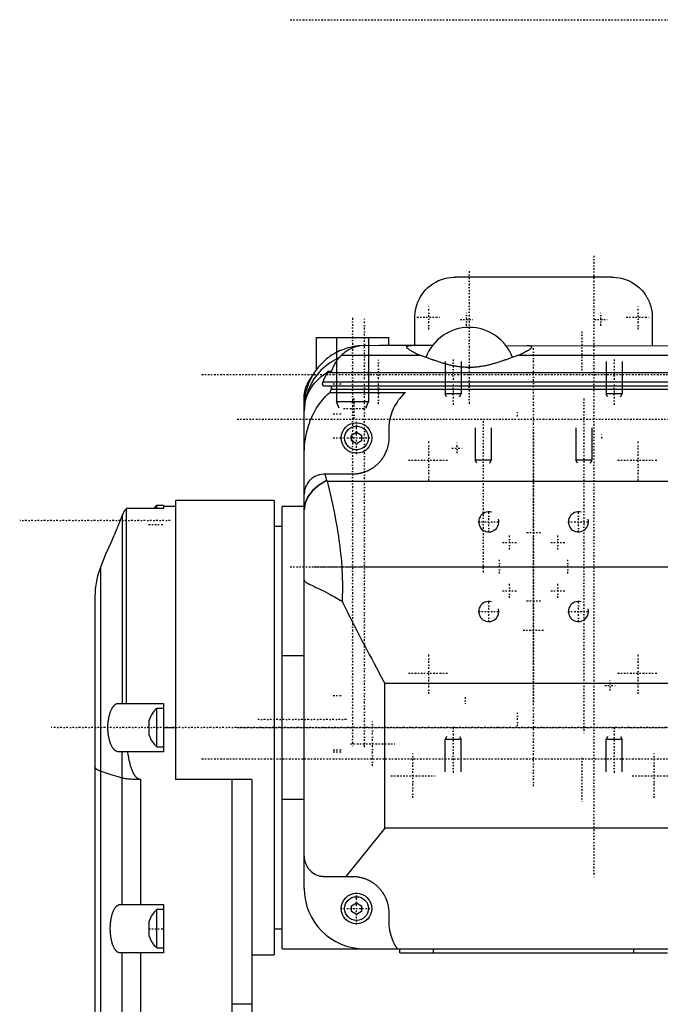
# Model space of a CAD drawing. Extents: x -128 to 128, y -5 to 906.
# Tile 7 of 8: x -128 to 31, y 661 to 906. Entities that reach past the tile are written whole.
import ezdxf

# ---------------------------------------------------------------- set-up
doc = ezdxf.new("R2010")
doc.units = 0
doc.linetypes.add('CENTER', pattern=[1.5, 0.45, -0.5, 0.05, -0.5])
for name, color, linetype in [('AM_0', 7, 'CONTINUOUS'), ('AM_10', 7, 'CONTINUOUS'), ('AM_7', 7, 'CENTER')]:
    doc.layers.add(name, color=color, linetype=linetype)

msp = doc.modelspace()

# ---------------------------------------------------------------- linework, layer by layer
at = {"layer": 'AM_0', "color": 7, "linetype": 'CONTINUOUS'}
for p, q in [((19.5, 842), (-19.5, 842)), ((-29.5, 825), (-29.5, 832)), ((29.5, 832), (29.5, 825)), ((-54, 827), (-54, 819)), ((-54, 827), (-36, 827)), ((-38.29, 825), (-43.05, 824.92)), ((-25.13, 825), (-38.29, 825)), ((-36, 825), (-36, 827)), ((-6.87, 825), (43.11, 824.91)), ((-47.71, 822.63), (-28.47, 822.63)), ((-3.53, 822.63), (47.71, 822.63)), ((-51.1, 818.51), (-51.23, 818.26)), ((-51.23, 818.26), (51.23, 818.26)), ((-50.25, 818.51), (-51.1, 818.51)), ((-56.16, 815.57), (-56.17, 814.92)), ((-52.37, 815.95), (52.37, 815.95)), ((-52.06, 815), (52.06, 815)), ((-50.66, 813.27), (-31.86, 813.27)), ((-50.32, 814.15), (50.32, 814.15)), ((-57, 808.72), (-57, 812)), ((-57, 690), (-57, 810)), ((-45.25, 802.72), (-44, 803.44)), ((-44, 803.44), (-42.75, 802.72)), ((-36, 804.2), (-36, 802)), ((-45.25, 801.28), (-45.25, 802.72)), ((-44, 800.56), (-45.25, 801.28)), ((-42.75, 801.28), (-44, 800.56)), ((-42.75, 802.72), (-42.75, 801.28)), ((-45, 793), (-52, 793)), ((-51.48, 791.4), (-51.36, 791.4)), ((-51.36, 791.4), (-51.33, 791.28)), ((-51.33, 791.28), (51.33, 791.28)), ((-64.5, 786.5), (-89, 786.5)), ((-89, 786.5), (-89, 717.07)), ((-64.5, 786.5), (-64.5, 673.5)), ((-101.17, 736), (-101.17, 784.5)), ((-92, 784.5), (-101.17, 784.5)), ((-92, 785.25), (-93.65, 785.25)), ((-93.65, 784.5), (-93.65, 785.25)), ((-92, 785.25), (-92, 784.5)), ((-89, 785), (-92, 785)), ((-57, 785), (-62.5, 785)), ((-62.5, 675), (-62.5, 785)), ((-102.24, 782.77), (-102.24, 736)), ((-62.5, 780), (-64.5, 780)), ((-106.18, 773.5), (-107.57, 770.02)), ((-107.57, 282.48), (-107.57, 770.02)), ((-109, 762.6), (-109, 289.9)), ((-62.5, 747.92), (-57, 747.92)), ((37, 741), (-37, 741)), ((-37, 705), (-37, 741)), ((-103.24, 736), (-92, 736)), ((-92, 734.75), (-93.65, 734.75)), ((-93.65, 725.25), (-93.65, 734.75)), ((-92, 736), (-92, 724)), ((-95.5, 728.12), (-95.5, 731.88)), ((-92, 730), (-89, 730)), ((-93.65, 725.25), (-92, 725.25)), ((-92, 724), (-103.24, 724)), ((-102.24, 686), (-102.24, 724)), ((-97.6, 686), (-97.6, 717.07)), ((-70, 717.07), (-89, 717.07)), ((-75, 717.07), (-75, 661.2)), ((-70, 717.07), (-70, 661.2)), ((-57, 712.08), (-62.5, 712.08)), ((-37, 705), (-46.69, 693)), ((37, 705), (-37, 705)), ((-52, 693), (-45, 693)), ((-102.78, 686), (-92, 686)), ((-92, 686), (-92, 674)), ((-45.25, 685.72), (-44, 686.44)), ((-45.25, 684.28), (-45.25, 685.72)), ((-44, 686.44), (-42.75, 685.72)), ((-42.75, 685.72), (-42.75, 684.28)), ((-92, 684.75), (-93.65, 684.75)), ((-93.65, 675.25), (-93.65, 684.75)), ((-44, 683.56), (-45.25, 684.28)), ((-42.75, 684.28), (-44, 683.56)), ((-36, 684), (-36, 681.8)), ((-95.5, 678.12), (-95.5, 681.88)), ((-64.5, 680), (-62.5, 680)), ((-92, 674), (-102.78, 674)), ((-102.24, 616), (-102.24, 674)), ((-97.6, 616), (-97.6, 674)), ((-93.65, 675.25), (-92, 675.25)), ((-70, 673.5), (-64.5, 673.5)), ((-62.5, 675), (66.5, 675)), ((-33.27, 674), (-33.27, 675)), ((-33.27, 674), (33.27, 674)), ((-24.89, 674), (-24.89, 675)), ((24.89, 674), (24.89, 675)), ((-70, 661.2), (-75, 661.2))]:
    msp.add_line(p, q, dxfattribs=at)
for points in [[(-48.18, 822.12), (-50.66, 820.72), (-52.83, 818.89), (-54.6, 816.68), (-55.92, 814.18), (-56.73, 811.48), (-57, 808.68)], [(-51.36, 791.4), (-53.3, 790.25), (-54.88, 788.91), (-56.04, 787.42), (-56.76, 785.83), (-57, 784.18)], [(-51.48, 791.4), (-53.38, 790.25), (-54.93, 788.92), (-56.07, 787.45), (-56.76, 785.87), (-57, 784.24)]]:
    msp.add_lwpolyline(points, dxfattribs=at)
for points in [[(-29.5, 832, 0), (-29.5, 832.09, 0), (-29.5, 832.27, 0), (-29.49, 832.45, 0), (-29.49, 832.54, 0), (-29.48, 832.63, 0), (-29.47, 832.81, 0), (-29.45, 832.98, 0), (-29.43, 833.16, 0), (-29.41, 833.34, 0), (-29.39, 833.51, 0), (-29.37, 833.6, 0), (-29.36, 833.69, 0), (-29.33, 833.86, 0), (-29.29, 834.03, 0), (-29.25, 834.2, 0), (-29.21, 834.37, 0), (-29.17, 834.54, 0), (-29.15, 834.63, 0), (-29.13, 834.71, 0), (-29.08, 834.87, 0), (-29.03, 835.04, 0), (-29, 835.12, 0), (-28.97, 835.2, 0), (-28.92, 835.36, 0), (-28.86, 835.52, 0), (-28.83, 835.6, 0), (-28.8, 835.68, 0), (-28.74, 835.83, 0), (-28.67, 835.98, 0), (-28.61, 836.13, 0), (-28.54, 836.28, 0), (-28.47, 836.43, 0), (-28.43, 836.5, 0), (-28.39, 836.57, 0), (-28.32, 836.72, 0), (-28.24, 836.86, 0), (-27.96, 837.33, 0), (-27.45, 838.07, 0), (-26.91, 838.72, 0), (-26.33, 839.31, 0), (-26.02, 839.58, 0), (-25.7, 839.85, 0), (-25.03, 840.33, 0), (-24.33, 840.76, 0), (-23.61, 841.12, 0), (-22.86, 841.42, 0), (-22.11, 841.65, 0), (-21.73, 841.75, 0), (-21.35, 841.83, 0), (-20.6, 841.94, 0), (-19.86, 841.99, 0), (-19.5, 842, 0)], [(19.5, 842, 0), (19.86, 841.99, 0), (20.6, 841.94, 0), (21.35, 841.83, 0), (21.73, 841.75, 0), (22.11, 841.65, 0), (22.86, 841.42, 0), (23.61, 841.12, 0), (24.33, 840.76, 0), (25.03, 840.33, 0), (25.7, 839.85, 0), (26.02, 839.58, 0), (26.33, 839.31, 0), (26.91, 838.72, 0), (27.45, 838.07, 0), (27.75, 837.65, 0), (27.84, 837.52, 0), (27.92, 837.39, 0), (27.96, 837.33, 0), (28, 837.26, 0), (28.08, 837.13, 0), (28.16, 836.99, 0), (28.24, 836.86, 0), (28.32, 836.72, 0), (28.39, 836.57, 0), (28.43, 836.5, 0), (28.47, 836.43, 0), (28.54, 836.28, 0), (28.61, 836.13, 0), (28.67, 835.98, 0), (28.74, 835.83, 0), (28.8, 835.68, 0), (28.83, 835.6, 0), (28.86, 835.52, 0), (28.92, 835.36, 0), (28.97, 835.2, 0), (29, 835.12, 0), (29.03, 835.04, 0), (29.08, 834.87, 0), (29.13, 834.71, 0), (29.15, 834.63, 0), (29.17, 834.54, 0), (29.21, 834.37, 0), (29.25, 834.2, 0), (29.29, 834.03, 0), (29.33, 833.86, 0), (29.36, 833.69, 0), (29.37, 833.6, 0), (29.39, 833.51, 0), (29.41, 833.34, 0), (29.43, 833.16, 0), (29.45, 832.98, 0), (29.47, 832.81, 0), (29.48, 832.63, 0), (29.49, 832.54, 0), (29.49, 832.45, 0), (29.5, 832.27, 0), (29.5, 832.09, 0), (29.5, 832, 0)], [(-31.5, 824.64, 0), (-31.5, 824.66, 0), (-31.49, 824.7, 0), (-31.48, 824.74, 0), (-31.46, 824.75, 0), (-31.45, 824.77, 0), (-31.42, 824.8, 0), (-31.38, 824.83, 0), (-31.33, 824.86, 0), (-31.28, 824.88, 0), (-31.22, 824.91, 0), (-31.18, 824.92, 0), (-31.15, 824.93, 0), (-31.07, 824.94, 0), (-30.99, 824.96, 0), (-30.9, 824.97, 0), (-30.8, 824.98, 0), (-30.7, 824.99, 0), (-30.65, 824.99, 0), (-30.59, 824.99, 0), (-30.48, 825, 0), (-30.36, 825, 0), (-30.29, 825, 0)], [(-1.71, 825, 0), (-1.64, 825, 0), (-1.52, 825, 0), (-1.41, 824.99, 0), (-1.35, 824.99, 0), (-1.3, 824.99, 0), (-1.2, 824.98, 0), (-1.1, 824.97, 0), (-1.01, 824.96, 0), (-0.93, 824.94, 0), (-0.85, 824.93, 0), (-0.82, 824.92, 0), (-0.78, 824.91, 0), (-0.72, 824.88, 0), (-0.67, 824.86, 0), (-0.62, 824.83, 0), (-0.58, 824.8, 0), (-0.55, 824.77, 0), (-0.54, 824.75, 0), (-0.52, 824.74, 0), (-0.51, 824.7, 0), (-0.5, 824.66, 0), (-0.5, 824.64, 0)], [(-43.05, 824.92, 0), (-43.1, 824.92, 0), (-43.19, 824.91, 0), (-43.28, 824.9, 0), (-43.33, 824.9, 0), (-43.37, 824.89, 0), (-43.47, 824.88, 0), (-43.56, 824.87, 0), (-43.65, 824.86, 0), (-43.75, 824.85, 0), (-43.84, 824.84, 0), (-43.89, 824.84, 0), (-43.93, 824.83, 0), (-44.03, 824.82, 0), (-44.12, 824.8, 0), (-44.21, 824.79, 0), (-44.31, 824.78, 0), (-44.4, 824.76, 0), (-44.45, 824.75, 0), (-44.49, 824.74, 0), (-44.59, 824.73, 0), (-44.68, 824.71, 0), (-44.73, 824.7, 0), (-44.77, 824.69, 0), (-44.87, 824.68, 0), (-44.96, 824.66, 0), (-45.01, 824.65, 0), (-45.05, 824.64, 0), (-45.14, 824.62, 0), (-45.24, 824.6, 0), (-45.56, 824.52, 0), (-46.11, 824.38, 0), (-46.65, 824.22, 0), (-47.17, 824.04, 0), (-47.69, 823.84, 0), (-47.94, 823.74, 0), (-48.19, 823.63, 0), (-48.67, 823.41, 0), (-49.14, 823.17, 0), (-49.59, 822.92, 0), (-50.02, 822.67, 0), (-50.43, 822.4, 0), (-50.63, 822.27, 0), (-50.82, 822.13, 0), (-51.19, 821.85, 0), (-51.54, 821.57, 0), (-51.71, 821.43, 0)], [(-47.71, 822.63, 0), (-47.72, 822.62, 0), (-47.73, 822.59, 0), (-47.75, 822.57, 0), (-47.76, 822.56, 0), (-47.77, 822.55, 0), (-47.79, 822.52, 0), (-47.81, 822.49, 0), (-47.84, 822.47, 0), (-47.86, 822.44, 0), (-47.88, 822.41, 0), (-47.9, 822.4, 0), (-47.91, 822.38, 0), (-47.94, 822.36, 0), (-47.97, 822.33, 0), (-48.07, 822.22, 0), (-48.18, 822.12, 0)], [(-43.05, 824.92, 0), (-43.18, 824.9, 0), (-43.45, 824.85, 0), (-43.71, 824.79, 0), (-43.84, 824.76, 0), (-43.97, 824.73, 0), (-44.24, 824.65, 0), (-44.5, 824.56, 0), (-44.76, 824.46, 0), (-45.02, 824.35, 0), (-45.28, 824.23, 0), (-45.41, 824.17, 0), (-45.54, 824.11, 0), (-45.8, 823.97, 0), (-46.06, 823.82, 0), (-46.31, 823.67, 0), (-46.57, 823.5, 0), (-46.83, 823.32, 0), (-46.95, 823.23, 0), (-47.08, 823.14, 0), (-47.33, 822.94, 0), (-47.58, 822.74, 0), (-47.71, 822.63, 0)], [(-28.47, 822.63, 0), (-28.63, 822.7, 0), (-28.94, 822.84, 0), (-29.24, 822.98, 0), (-29.38, 823.05, 0), (-29.52, 823.12, 0), (-29.78, 823.25, 0), (-30.02, 823.39, 0), (-30.25, 823.51, 0), (-30.45, 823.64, 0), (-30.64, 823.75, 0), (-30.73, 823.81, 0), (-30.81, 823.87, 0), (-30.95, 823.97, 0), (-31.08, 824.08, 0), (-31.2, 824.18, 0), (-31.3, 824.27, 0), (-31.38, 824.36, 0), (-31.41, 824.41, 0), (-31.44, 824.45, 0), (-31.48, 824.53, 0), (-31.5, 824.6, 0), (-31.5, 824.64, 0)], [(-3.53, 822.63, 0), (-3.61, 822.61, 0), (-3.78, 822.55, 0), (-3.94, 822.5, 0), (-4.03, 822.47, 0), (-4.11, 822.44, 0), (-4.29, 822.38, 0), (-4.46, 822.32, 0), (-4.64, 822.26, 0), (-4.83, 822.2, 0), (-5.01, 822.13, 0), (-5.11, 822.1, 0), (-5.21, 822.06, 0), (-5.4, 821.99, 0), (-5.6, 821.92, 0), (-5.79, 821.85, 0), (-6, 821.77, 0), (-6.2, 821.7, 0), (-6.31, 821.66, 0), (-6.41, 821.62, 0), (-6.62, 821.55, 0), (-6.84, 821.47, 0), (-6.95, 821.43, 0), (-7.05, 821.39, 0), (-7.27, 821.31, 0), (-7.5, 821.24, 0), (-7.61, 821.2, 0), (-7.72, 821.16, 0), (-7.95, 821.08, 0), (-8.18, 821, 0), (-8.41, 820.92, 0), (-8.64, 820.85, 0), (-8.88, 820.77, 0), (-9, 820.73, 0), (-9.12, 820.7, 0), (-9.36, 820.62, 0), (-9.6, 820.55, 0), (-9.85, 820.48, 0), (-10.09, 820.41, 0), (-10.34, 820.34, 0), (-10.47, 820.3, 0), (-10.59, 820.27, 0), (-10.84, 820.21, 0), (-11.1, 820.14, 0), (-11.35, 820.08, 0), (-11.61, 820.03, 0), (-11.87, 819.97, 0), (-12, 819.94, 0), (-12.13, 819.92, 0), (-12.39, 819.87, 0), (-12.65, 819.82, 0), (-12.91, 819.78, 0), (-13.18, 819.74, 0), (-13.44, 819.7, 0), (-13.58, 819.68, 0), (-13.71, 819.67, 0), (-13.98, 819.63, 0), (-14.25, 819.61, 0), (-14.51, 819.58, 0), (-14.78, 819.57, 0), (-15.05, 819.55, 0), (-15.19, 819.54, 0), (-15.32, 819.54, 0), (-15.59, 819.53, 0), (-15.86, 819.53, 0), (-16, 819.53, 0), (-16.14, 819.53, 0), (-16.41, 819.53, 0), (-16.68, 819.54, 0), (-16.81, 819.54, 0), (-16.95, 819.55, 0), (-17.22, 819.57, 0), (-17.49, 819.58, 0), (-17.75, 819.61, 0), (-18.02, 819.63, 0), (-18.29, 819.67, 0), (-18.42, 819.68, 0), (-18.56, 819.7, 0), (-18.82, 819.74, 0), (-19.09, 819.78, 0), (-19.35, 819.82, 0), (-19.61, 819.87, 0), (-19.87, 819.92, 0), (-20, 819.94, 0), (-20.13, 819.97, 0), (-20.39, 820.03, 0), (-20.65, 820.08, 0), (-20.9, 820.14, 0), (-21.16, 820.21, 0), (-21.41, 820.27, 0), (-21.53, 820.3, 0), (-21.66, 820.34, 0), (-21.91, 820.41, 0), (-22.15, 820.48, 0), (-22.4, 820.55, 0), (-22.64, 820.62, 0), (-22.88, 820.7, 0), (-23, 820.73, 0), (-23.12, 820.77, 0), (-23.36, 820.85, 0), (-23.59, 820.92, 0), (-23.82, 821, 0), (-24.05, 821.08, 0), (-24.28, 821.16, 0), (-24.39, 821.2, 0), (-24.5, 821.24, 0), (-24.73, 821.31, 0), (-24.95, 821.39, 0), (-25.05, 821.43, 0), (-25.16, 821.47, 0), (-25.38, 821.55, 0), (-25.59, 821.62, 0), (-25.69, 821.66, 0), (-25.8, 821.7, 0), (-26, 821.77, 0), (-26.21, 821.85, 0), (-26.4, 821.92, 0), (-26.6, 821.99, 0), (-26.79, 822.06, 0), (-26.89, 822.1, 0), (-26.99, 822.13, 0), (-27.17, 822.2, 0), (-27.36, 822.26, 0), (-27.54, 822.32, 0), (-27.71, 822.38, 0), (-27.89, 822.44, 0), (-27.97, 822.47, 0), (-28.06, 822.5, 0), (-28.22, 822.55, 0), (-28.39, 822.61, 0), (-28.47, 822.63, 0)], [(-0.5, 824.64, 0), (-0.5, 824.6, 0), (-0.52, 824.53, 0), (-0.56, 824.45, 0), (-0.59, 824.41, 0), (-0.62, 824.36, 0), (-0.7, 824.27, 0), (-0.8, 824.18, 0), (-0.92, 824.08, 0), (-1.05, 823.97, 0), (-1.19, 823.87, 0), (-1.27, 823.81, 0), (-1.36, 823.75, 0), (-1.55, 823.64, 0), (-1.75, 823.51, 0), (-1.98, 823.39, 0), (-2.22, 823.25, 0), (-2.48, 823.12, 0), (-2.62, 823.05, 0), (-2.76, 822.98, 0), (-3.06, 822.84, 0), (-3.37, 822.7, 0), (-3.53, 822.63, 0)], [(-48.18, 822.12, 0), (-48.24, 822.06, 0), (-48.37, 821.92, 0), (-48.5, 821.78, 0), (-48.56, 821.71, 0), (-48.63, 821.63, 0), (-48.75, 821.47, 0), (-48.87, 821.3, 0), (-48.99, 821.13, 0), (-49.11, 820.94, 0), (-49.23, 820.75, 0), (-49.29, 820.65, 0), (-49.34, 820.54, 0), (-49.46, 820.33, 0), (-49.57, 820.11, 0), (-49.68, 819.89, 0), (-49.78, 819.65, 0), (-49.89, 819.41, 0), (-49.94, 819.29, 0), (-49.99, 819.16, 0), (-50.1, 818.91, 0), (-50.2, 818.64, 0), (-50.25, 818.51, 0)], [(-57, 808.72, 0), (-57, 809.02, 0), (-56.96, 809.63, 0), (-56.88, 810.26, 0), (-56.83, 810.58, 0), (-56.76, 810.9, 0), (-56.6, 811.53, 0), (-56.41, 812.15, 0), (-56.17, 812.75, 0), (-55.91, 813.32, 0), (-55.62, 813.88, 0), (-55.46, 814.16, 0), (-55.29, 814.44, 0), (-54.91, 814.99, 0), (-54.49, 815.54, 0), (-54.03, 816.07, 0), (-53.55, 816.57, 0), (-53.05, 817.05, 0), (-52.79, 817.27, 0), (-52.53, 817.48, 0), (-51.99, 817.9, 0), (-51.4, 818.31, 0), (-51.1, 818.51, 0)], [(-51.23, 818.26, 0), (-51.45, 817.87, 0), (-51.84, 817.11, 0), (-52.2, 816.34, 0), (-52.37, 815.95, 0)], [(-56.88, 813.39, 0), (-56.87, 813.46, 0), (-56.84, 813.6, 0), (-56.81, 813.74, 0), (-56.79, 813.81, 0), (-56.78, 813.88, 0), (-56.74, 814.03, 0), (-56.7, 814.17, 0), (-56.66, 814.32, 0), (-56.61, 814.47, 0), (-56.56, 814.62, 0), (-56.53, 814.69, 0), (-56.51, 814.76, 0), (-56.45, 814.91, 0), (-56.4, 815.05, 0), (-56.33, 815.2, 0), (-56.27, 815.34, 0), (-56.2, 815.49, 0), (-56.16, 815.56, 0), (-56.13, 815.63, 0), (-56.05, 815.78, 0), (-55.97, 815.93, 0), (-55.93, 816, 0)], [(-56.16, 815.57, 0), (-56.03, 815.81, 0), (-55.77, 816.27, 0), (-55.47, 816.71, 0), (-55.31, 816.92, 0)], [(-52.37, 815.95, 0), (-52.39, 815.9, 0), (-52.42, 815.8, 0), (-52.45, 815.71, 0), (-52.46, 815.67, 0), (-52.47, 815.62, 0), (-52.49, 815.54, 0), (-52.5, 815.46, 0), (-52.5, 815.39, 0), (-52.5, 815.32, 0), (-52.48, 815.26, 0), (-52.48, 815.24, 0), (-52.47, 815.21, 0), (-52.44, 815.16, 0), (-52.41, 815.12, 0), (-52.37, 815.08, 0), (-52.32, 815.06, 0), (-52.27, 815.03, 0), (-52.25, 815.02, 0), (-52.22, 815.02, 0), (-52.16, 815.01, 0), (-52.09, 815, 0), (-52.06, 815, 0)], [(-57, 812, 0), (-57, 812.22, 0), (-56.97, 812.68, 0), (-56.92, 813.15, 0), (-56.88, 813.39, 0)], [(-57, 798.01, 0), (-57, 798.46, 0), (-56.96, 799.39, 0), (-56.89, 800.34, 0), (-56.84, 800.82, 0), (-56.78, 801.3, 0), (-56.63, 802.27, 0), (-56.43, 803.22, 0), (-56.2, 804.15, 0), (-55.94, 805.06, 0), (-55.64, 805.92, 0), (-55.48, 806.34, 0), (-55.31, 806.77, 0), (-54.92, 807.63, 0), (-54.48, 808.49, 0), (-53.99, 809.34, 0), (-53.46, 810.15, 0), (-52.9, 810.92, 0), (-52.61, 811.28, 0), (-52.31, 811.63, 0), (-51.7, 812.3, 0), (-51.02, 812.95, 0), (-50.66, 813.27, 0)], [(-56.82, 812.32, 0), (-56.82, 812.35, 0), (-56.83, 812.4, 0), (-56.83, 812.45, 0), (-56.83, 812.47, 0), (-56.83, 812.5, 0), (-56.84, 812.56, 0), (-56.84, 812.61, 0), (-56.84, 812.67, 0), (-56.85, 812.72, 0), (-56.85, 812.78, 0), (-56.85, 812.81, 0), (-56.85, 812.84, 0), (-56.86, 812.9, 0), (-56.86, 812.96, 0), (-56.86, 813.02, 0), (-56.87, 813.09, 0), (-56.87, 813.15, 0), (-56.87, 813.19, 0), (-56.87, 813.22, 0), (-56.87, 813.29, 0), (-56.88, 813.36, 0), (-56.88, 813.39, 0)], [(-50.91, 815, 0), (-50.87, 815, 0), (-50.79, 815, 0), (-50.71, 814.99, 0), (-50.68, 814.98, 0), (-50.64, 814.97, 0), (-50.57, 814.95, 0), (-50.51, 814.93, 0), (-50.45, 814.9, 0), (-50.4, 814.87, 0), (-50.35, 814.82, 0), (-50.33, 814.8, 0), (-50.33, 814.8, 0), (-50.32, 814.79, 0), (-50.31, 814.78, 0), (-50.31, 814.78, 0), (-50.31, 814.77, 0), (-50.3, 814.76, 0), (-50.3, 814.76, 0), (-50.29, 814.75, 0), (-50.29, 814.74, 0), (-50.28, 814.73, 0), (-50.28, 814.72, 0), (-50.28, 814.72, 0), (-50.27, 814.71, 0), (-50.27, 814.7, 0), (-50.26, 814.69, 0), (-50.26, 814.68, 0), (-50.26, 814.67, 0), (-50.26, 814.67, 0), (-50.25, 814.66, 0), (-50.25, 814.65, 0), (-50.25, 814.64, 0), (-50.25, 814.63, 0), (-50.24, 814.62, 0), (-50.24, 814.61, 0), (-50.24, 814.6, 0), (-50.24, 814.59, 0), (-50.24, 814.58, 0), (-50.24, 814.57, 0), (-50.24, 814.56, 0), (-50.24, 814.55, 0), (-50.24, 814.54, 0), (-50.24, 814.53, 0), (-50.24, 814.52, 0), (-50.24, 814.51, 0), (-50.24, 814.5, 0), (-50.24, 814.49, 0), (-50.24, 814.47, 0), (-50.24, 814.46, 0), (-50.24, 814.45, 0), (-50.24, 814.45, 0), (-50.24, 814.43, 0), (-50.24, 814.42, 0), (-50.24, 814.41, 0), (-50.24, 814.41, 0), (-50.25, 814.39, 0), (-50.25, 814.38, 0), (-50.25, 814.37, 0), (-50.25, 814.37, 0), (-50.26, 814.35, 0), (-50.26, 814.34, 0), (-50.26, 814.32, 0), (-50.27, 814.31, 0), (-50.27, 814.3, 0), (-50.27, 814.29, 0), (-50.27, 814.28, 0), (-50.28, 814.27, 0), (-50.28, 814.25, 0), (-50.29, 814.24, 0), (-50.29, 814.22, 0), (-50.3, 814.21, 0), (-50.3, 814.2, 0), (-50.3, 814.19, 0), (-50.31, 814.18, 0), (-50.32, 814.16, 0), (-50.32, 814.15, 0)], [(-50.32, 814.15, 0), (-50.38, 814.01, 0), (-50.49, 813.72, 0), (-50.6, 813.42, 0), (-50.66, 813.27, 0)], [(-31.86, 813.27, 0), (-32.07, 813.08, 0), (-32.48, 812.69, 0), (-32.88, 812.27, 0), (-33.07, 812.06, 0), (-33.25, 811.84, 0), (-33.61, 811.39, 0), (-33.94, 810.93, 0), (-34.25, 810.45, 0), (-34.53, 809.95, 0), (-34.79, 809.44, 0), (-34.92, 809.19, 0), (-35.03, 808.92, 0), (-35.24, 808.39, 0), (-35.43, 807.85, 0), (-35.59, 807.31, 0), (-35.73, 806.75, 0), (-35.83, 806.19, 0), (-35.88, 805.91, 0), (-35.92, 805.62, 0), (-35.97, 805.06, 0), (-36, 804.49, 0), (-36, 804.2, 0)], [(-36, 802, 0), (-36.01, 801.61, 0), (-36.08, 800.83, 0), (-36.21, 800.05, 0), (-36.31, 799.67, 0), (-36.42, 799.29, 0), (-36.69, 798.56, 0), (-37.02, 797.84, 0), (-37.24, 797.44, 0), (-37.31, 797.33, 0), (-37.37, 797.22, 0), (-37.41, 797.16, 0), (-37.44, 797.11, 0), (-37.52, 797, 0), (-37.59, 796.89, 0), (-37.67, 796.78, 0), (-37.74, 796.68, 0), (-37.82, 796.57, 0), (-37.86, 796.52, 0), (-37.9, 796.47, 0), (-37.98, 796.37, 0), (-38.06, 796.27, 0), (-38.15, 796.16, 0), (-38.23, 796.07, 0), (-38.32, 795.97, 0), (-38.36, 795.92, 0), (-38.41, 795.87, 0), (-38.5, 795.78, 0), (-38.59, 795.68, 0), (-38.64, 795.64, 0), (-38.68, 795.59, 0), (-38.78, 795.5, 0), (-38.87, 795.41, 0), (-38.92, 795.36, 0), (-38.97, 795.32, 0), (-39.07, 795.23, 0), (-39.16, 795.15, 0), (-39.27, 795.06, 0), (-39.37, 794.98, 0), (-39.47, 794.9, 0), (-39.52, 794.86, 0), (-39.57, 794.82, 0), (-39.68, 794.74, 0), (-39.78, 794.67, 0), (-39.89, 794.59, 0), (-40, 794.52, 0), (-40.11, 794.44, 0), (-40.16, 794.41, 0), (-40.22, 794.37, 0), (-40.33, 794.31, 0), (-40.44, 794.24, 0), (-40.56, 794.17, 0), (-40.67, 794.11, 0), (-40.79, 794.05, 0), (-40.84, 794.02, 0), (-40.9, 793.99, 0), (-41.02, 793.93, 0), (-41.14, 793.87, 0), (-41.26, 793.82, 0), (-41.38, 793.76, 0), (-41.5, 793.71, 0), (-41.56, 793.69, 0), (-41.62, 793.66, 0), (-41.74, 793.61, 0), (-41.86, 793.57, 0), (-41.98, 793.52, 0), (-42.11, 793.48, 0), (-42.23, 793.44, 0), (-42.29, 793.42, 0), (-42.36, 793.4, 0), (-42.48, 793.36, 0), (-42.61, 793.32, 0), (-42.67, 793.31, 0), (-42.73, 793.29, 0), (-42.86, 793.26, 0), (-42.99, 793.23, 0), (-43.05, 793.21, 0), (-43.12, 793.2, 0), (-43.24, 793.17, 0), (-43.37, 793.15, 0), (-43.5, 793.13, 0), (-43.63, 793.1, 0), (-43.76, 793.09, 0), (-43.83, 793.08, 0), (-43.89, 793.07, 0), (-44.02, 793.05, 0), (-44.15, 793.04, 0), (-44.28, 793.03, 0), (-44.41, 793.02, 0), (-44.54, 793.01, 0), (-44.61, 793.01, 0), (-44.67, 793.01, 0), (-44.8, 793, 0), (-44.93, 793, 0), (-45, 793, 0)], [(-52, 793, 0), (-52.22, 792.99, 0), (-52.67, 792.95, 0), (-53.11, 792.88, 0), (-53.32, 792.82, 0), (-53.54, 792.76, 0), (-53.95, 792.6, 0), (-54.36, 792.41, 0), (-54.74, 792.18, 0), (-55.1, 791.92, 0), (-55.43, 791.63, 0), (-55.59, 791.48, 0), (-55.74, 791.32, 0), (-56.01, 790.98, 0), (-56.25, 790.63, 0), (-56.46, 790.25, 0), (-56.64, 789.86, 0), (-56.78, 789.46, 0), (-56.84, 789.26, 0), (-56.89, 789.05, 0), (-56.96, 788.63, 0), (-57, 788.21, 0), (-57, 788, 0)], [(-51.83, 793, 0), (-51.78, 792.73, 0), (-51.66, 792.2, 0), (-51.54, 791.66, 0), (-51.48, 791.4, 0)], [(-51.33, 791.28, 0), (-51.16, 790.59, 0), (-50.82, 789.19, 0), (-50.48, 787.76, 0), (-50.31, 787.02, 0), (-50.14, 786.28, 0), (-49.81, 784.77, 0), (-49.49, 783.23, 0), (-49.19, 781.65, 0), (-48.89, 780.04, 0), (-48.62, 778.39, 0), (-48.49, 777.55, 0), (-48.37, 776.71, 0), (-48.14, 775.01, 0), (-47.94, 773.27, 0), (-47.77, 771.51, 0), (-47.65, 769.72, 0), (-47.56, 767.91, 0), (-47.53, 766.99, 0), (-47.51, 766.07, 0), (-47.51, 764.21, 0), (-47.55, 762.33, 0), (-47.59, 761.39, 0)], [(-101.17, 784.5, 0), (-101.21, 784.46, 0), (-101.28, 784.37, 0), (-101.35, 784.29, 0), (-101.39, 784.24, 0), (-101.43, 784.2, 0), (-101.49, 784.11, 0), (-101.56, 784.02, 0), (-101.63, 783.93, 0), (-101.69, 783.83, 0), (-101.75, 783.74, 0), (-101.78, 783.69, 0), (-101.81, 783.64, 0), (-101.87, 783.54, 0), (-101.93, 783.44, 0), (-101.98, 783.34, 0), (-102.03, 783.24, 0), (-102.08, 783.14, 0), (-102.11, 783.09, 0), (-102.13, 783.03, 0), (-102.18, 782.93, 0), (-102.22, 782.82, 0), (-102.24, 782.77, 0)], [(-102.24, 782.77, 0), (-102.27, 782.7, 0), (-102.32, 782.58, 0), (-102.37, 782.45, 0), (-102.39, 782.39, 0), (-102.42, 782.32, 0), (-102.47, 782.19, 0), (-102.51, 782.07, 0), (-102.56, 781.94, 0), (-102.61, 781.81, 0), (-102.66, 781.69, 0), (-102.69, 781.62, 0), (-102.71, 781.56, 0), (-102.76, 781.43, 0), (-102.81, 781.31, 0), (-102.86, 781.18, 0), (-102.91, 781.06, 0), (-102.96, 780.94, 0), (-102.99, 780.88, 0), (-103.01, 780.81, 0), (-103.06, 780.69, 0), (-103.11, 780.57, 0), (-103.13, 780.51, 0), (-103.16, 780.45, 0), (-103.2, 780.33, 0), (-103.25, 780.22, 0), (-103.28, 780.16, 0), (-103.3, 780.1, 0), (-103.35, 779.98, 0), (-103.4, 779.86, 0), (-103.44, 779.74, 0), (-103.49, 779.62, 0), (-103.54, 779.5, 0), (-103.57, 779.44, 0), (-103.59, 779.38, 0), (-103.64, 779.26, 0), (-103.69, 779.15, 0), (-103.74, 779.03, 0), (-103.79, 778.91, 0), (-103.84, 778.79, 0), (-103.86, 778.73, 0), (-103.89, 778.67, 0), (-103.94, 778.55, 0), (-103.99, 778.43, 0), (-104.04, 778.32, 0), (-104.08, 778.2, 0), (-104.13, 778.08, 0), (-104.16, 778.03, 0), (-104.18, 777.97, 0), (-104.23, 777.85, 0), (-104.28, 777.74, 0), (-104.33, 777.63, 0), (-104.38, 777.52, 0), (-104.42, 777.41, 0), (-104.45, 777.35, 0), (-104.47, 777.3, 0), (-104.52, 777.19, 0), (-104.56, 777.08, 0), (-104.61, 776.97, 0), (-104.66, 776.87, 0), (-104.7, 776.76, 0), (-104.72, 776.71, 0), (-104.75, 776.66, 0), (-104.79, 776.56, 0), (-104.83, 776.46, 0), (-104.86, 776.41, 0), (-104.88, 776.36, 0), (-104.92, 776.26, 0), (-104.96, 776.17, 0), (-104.98, 776.12, 0), (-105, 776.07, 0), (-105.05, 775.98, 0), (-105.09, 775.89, 0), (-105.13, 775.8, 0), (-105.16, 775.71, 0), (-105.2, 775.63, 0), (-105.22, 775.59, 0), (-105.24, 775.54, 0), (-105.28, 775.46, 0), (-105.31, 775.38, 0), (-105.35, 775.3, 0), (-105.38, 775.22, 0), (-105.42, 775.15, 0), (-105.44, 775.11, 0), (-105.45, 775.07, 0), (-105.49, 775, 0), (-105.52, 774.92, 0), (-105.55, 774.85, 0), (-105.59, 774.78, 0), (-105.62, 774.71, 0), (-105.63, 774.68, 0), (-105.65, 774.64, 0), (-105.68, 774.58, 0), (-105.71, 774.51, 0), (-105.74, 774.45, 0), (-105.77, 774.39, 0), (-105.8, 774.33, 0), (-105.81, 774.3, 0), (-105.82, 774.27, 0), (-105.85, 774.21, 0), (-105.87, 774.16, 0), (-105.9, 774.11, 0), (-105.92, 774.06, 0), (-105.94, 774.01, 0), (-105.95, 773.98, 0), (-105.97, 773.96, 0), (-105.99, 773.92, 0), (-106.01, 773.87, 0), (-106.01, 773.85, 0), (-106.02, 773.83, 0), (-106.04, 773.8, 0), (-106.06, 773.76, 0), (-106.07, 773.75, 0), (-106.07, 773.73, 0), (-106.09, 773.7, 0), (-106.1, 773.67, 0), (-106.11, 773.64, 0), (-106.13, 773.62, 0), (-106.14, 773.6, 0), (-106.14, 773.59, 0), (-106.15, 773.58, 0), (-106.15, 773.56, 0), (-106.16, 773.54, 0), (-106.17, 773.53, 0), (-106.17, 773.52, 0), (-106.18, 773.51, 0), (-106.18, 773.51, 0), (-106.18, 773.51, 0), (-106.18, 773.5, 0), (-106.18, 773.5, 0), (-106.18, 773.5, 0)], [(-57, 766.66, 0), (-56.99, 766.6, 0), (-56.92, 766.47, 0), (-56.79, 766.32, 0), (-56.7, 766.25, 0), (-56.59, 766.17, 0), (-56.32, 766, 0), (-55.99, 765.81, 0), (-55.59, 765.6, 0), (-55.14, 765.37, 0), (-54.63, 765.12, 0), (-54.36, 764.99, 0), (-54.07, 764.85, 0), (-53.45, 764.55, 0), (-52.78, 764.23, 0), (-52.07, 763.88, 0), (-51.32, 763.5, 0), (-50.54, 763.09, 0), (-50.14, 762.87, 0), (-49.73, 762.64, 0), (-48.89, 762.17, 0), (-48.03, 761.66, 0), (-47.59, 761.39, 0)], [(-47.59, 761.39, 0), (-47.31, 760.82, 0), (-46.75, 759.68, 0), (-46.18, 758.54, 0), (-45.9, 757.97, 0), (-45.61, 757.39, 0), (-45.02, 756.24, 0), (-44.43, 755.09, 0), (-43.84, 753.94, 0), (-43.24, 752.78, 0), (-42.64, 751.63, 0), (-42.34, 751.05, 0), (-42.04, 750.48, 0), (-41.44, 749.34, 0), (-40.83, 748.2, 0), (-40.23, 747.06, 0), (-39.63, 745.94, 0), (-39.04, 744.82, 0), (-38.74, 744.26, 0), (-38.45, 743.71, 0), (-37.86, 742.62, 0), (-37.29, 741.54, 0), (-37, 741, 0)], [(-103.24, 724, 0), (-103.28, 724, 0), (-103.34, 724.01, 0), (-103.41, 724.01, 0), (-103.44, 724.02, 0), (-103.48, 724.03, 0), (-103.54, 724.05, 0), (-103.61, 724.07, 0), (-103.67, 724.1, 0), (-103.74, 724.13, 0), (-103.8, 724.17, 0), (-103.84, 724.19, 0), (-103.87, 724.21, 0), (-103.94, 724.25, 0), (-104.01, 724.3, 0), (-104.07, 724.36, 0), (-104.14, 724.42, 0), (-104.21, 724.49, 0), (-104.24, 724.52, 0), (-104.27, 724.56, 0), (-104.34, 724.64, 0), (-104.4, 724.72, 0), (-104.44, 724.76, 0), (-104.47, 724.8, 0), (-104.53, 724.89, 0), (-104.59, 724.98, 0), (-104.63, 725.03, 0), (-104.66, 725.08, 0), (-104.72, 725.18, 0), (-104.78, 725.29, 0), (-104.83, 725.4, 0), (-104.89, 725.51, 0), (-104.94, 725.63, 0), (-104.97, 725.69, 0), (-105, 725.75, 0), (-105.05, 725.87, 0), (-105.1, 725.99, 0), (-105.15, 726.12, 0), (-105.2, 726.25, 0), (-105.24, 726.39, 0), (-105.26, 726.46, 0), (-105.29, 726.53, 0), (-105.33, 726.67, 0), (-105.37, 726.82, 0), (-105.41, 726.97, 0), (-105.45, 727.13, 0), (-105.49, 727.29, 0), (-105.51, 727.37, 0), (-105.53, 727.45, 0), (-105.56, 727.62, 0), (-105.59, 727.79, 0), (-105.62, 727.96, 0), (-105.65, 728.13, 0), (-105.67, 728.31, 0), (-105.68, 728.4, 0), (-105.69, 728.49, 0), (-105.71, 728.66, 0), (-105.73, 728.84, 0), (-105.75, 729.02, 0), (-105.76, 729.2, 0), (-105.77, 729.38, 0), (-105.77, 729.47, 0), (-105.77, 729.56, 0), (-105.78, 729.74, 0), (-105.78, 729.91, 0), (-105.78, 730, 0), (-105.78, 730.09, 0), (-105.78, 730.26, 0), (-105.77, 730.44, 0), (-105.77, 730.53, 0), (-105.77, 730.62, 0), (-105.76, 730.8, 0), (-105.75, 730.98, 0), (-105.73, 731.16, 0), (-105.71, 731.34, 0), (-105.69, 731.51, 0), (-105.68, 731.6, 0), (-105.67, 731.69, 0), (-105.65, 731.87, 0), (-105.62, 732.04, 0), (-105.59, 732.21, 0), (-105.56, 732.38, 0), (-105.53, 732.55, 0), (-105.51, 732.63, 0), (-105.49, 732.71, 0), (-105.45, 732.87, 0), (-105.41, 733.03, 0), (-105.37, 733.18, 0), (-105.33, 733.33, 0), (-105.29, 733.47, 0), (-105.26, 733.54, 0), (-105.24, 733.61, 0), (-105.2, 733.75, 0), (-105.15, 733.88, 0), (-105.1, 734.01, 0), (-105.05, 734.13, 0), (-105, 734.25, 0), (-104.97, 734.31, 0), (-104.94, 734.37, 0), (-104.89, 734.49, 0), (-104.83, 734.6, 0), (-104.78, 734.71, 0), (-104.72, 734.82, 0), (-104.66, 734.92, 0), (-104.63, 734.97, 0), (-104.59, 735.02, 0), (-104.53, 735.11, 0), (-104.47, 735.2, 0), (-104.44, 735.24, 0), (-104.4, 735.28, 0), (-104.34, 735.36, 0), (-104.27, 735.44, 0), (-104.24, 735.48, 0), (-104.21, 735.51, 0), (-104.14, 735.58, 0), (-104.07, 735.64, 0), (-104.01, 735.7, 0), (-103.94, 735.75, 0), (-103.87, 735.79, 0), (-103.84, 735.81, 0), (-103.8, 735.83, 0), (-103.74, 735.87, 0), (-103.67, 735.9, 0), (-103.61, 735.93, 0), (-103.54, 735.95, 0), (-103.48, 735.97, 0), (-103.44, 735.98, 0), (-103.41, 735.99, 0), (-103.34, 735.99, 0), (-103.28, 736, 0), (-103.24, 736, 0)], [(-97.6, 717.07, 0), (-97.64, 717.07, 0), (-97.71, 717.07, 0), (-97.78, 717.08, 0), (-97.82, 717.09, 0), (-97.86, 717.1, 0), (-97.93, 717.12, 0), (-98.01, 717.14, 0), (-98.08, 717.17, 0), (-98.14, 717.2, 0), (-98.21, 717.23, 0), (-98.24, 717.25, 0), (-98.27, 717.27, 0), (-98.33, 717.31, 0), (-98.39, 717.35, 0), (-98.45, 717.39, 0), (-98.51, 717.44, 0), (-98.57, 717.49, 0), (-98.6, 717.52, 0), (-98.63, 717.54, 0), (-98.68, 717.6, 0), (-98.74, 717.65, 0), (-98.76, 717.68, 0), (-98.79, 717.71, 0), (-98.84, 717.77, 0), (-98.89, 717.82, 0), (-98.91, 717.85, 0), (-98.93, 717.88, 0), (-98.98, 717.94, 0), (-99.02, 718, 0), (-99.06, 718.06, 0), (-99.1, 718.12, 0), (-99.14, 718.18, 0), (-99.16, 718.21, 0), (-99.18, 718.24, 0), (-99.22, 718.3, 0), (-99.26, 718.37, 0), (-99.3, 718.43, 0), (-99.33, 718.5, 0), (-99.37, 718.57, 0), (-99.39, 718.6, 0), (-99.41, 718.63, 0), (-99.44, 718.7, 0), (-99.48, 718.77, 0), (-99.59, 719.02, 0), (-99.77, 719.44, 0), (-99.92, 719.86, 0), (-99.99, 720.06, 0), (-100.06, 720.26, 0), (-100.18, 720.68, 0), (-100.29, 721.1, 0), (-100.39, 721.53, 0), (-100.49, 721.97, 0), (-100.57, 722.41, 0), (-100.61, 722.64, 0), (-100.65, 722.86, 0), (-100.72, 723.32, 0), (-100.79, 723.77, 0), (-100.82, 724, 0)], [(-107.57, 719.15, 0), (-107.65, 719.17, 0), (-107.8, 719.23, 0), (-107.94, 719.28, 0), (-108.01, 719.31, 0), (-108.07, 719.34, 0), (-108.19, 719.4, 0), (-108.31, 719.46, 0), (-108.41, 719.51, 0), (-108.51, 719.57, 0), (-108.6, 719.63, 0), (-108.64, 719.66, 0), (-108.68, 719.69, 0), (-108.75, 719.75, 0), (-108.81, 719.81, 0), (-108.87, 719.88, 0), (-108.91, 719.94, 0), (-108.95, 720, 0), (-108.96, 720.03, 0), (-108.97, 720.06, 0), (-108.99, 720.13, 0), (-109, 720.19, 0), (-109, 720.23, 0)], [(-102.24, 717.44, 0), (-103.19, 717.72, 0), (-105, 718.29, 0), (-106.74, 718.86, 0), (-107.57, 719.15, 0)], [(-97.6, 717.07, 0), (-97.77, 717.07, 0), (-98.1, 717.07, 0), (-98.42, 717.08, 0), (-98.59, 717.08, 0), (-98.75, 717.08, 0), (-99.07, 717.09, 0), (-99.38, 717.11, 0), (-99.69, 717.12, 0), (-99.98, 717.14, 0), (-100.27, 717.16, 0), (-100.41, 717.17, 0), (-100.54, 717.18, 0), (-100.8, 717.2, 0), (-101.05, 717.23, 0), (-101.28, 717.26, 0), (-101.5, 717.29, 0), (-101.69, 717.32, 0), (-101.79, 717.33, 0), (-101.87, 717.35, 0), (-102.04, 717.38, 0), (-102.18, 717.42, 0), (-102.24, 717.44, 0)], [(-57, 698, 0), (-57, 697.81, 0), (-56.97, 697.44, 0), (-56.91, 697.06, 0), (-56.87, 696.87, 0), (-56.82, 696.68, 0), (-56.7, 696.3, 0), (-56.55, 695.93, 0), (-56.37, 695.57, 0), (-56.15, 695.21, 0), (-55.9, 694.87, 0), (-55.77, 694.71, 0), (-55.62, 694.55, 0), (-55.31, 694.25, 0), (-54.97, 693.97, 0), (-54.59, 693.72, 0), (-54.19, 693.5, 0), (-53.75, 693.32, 0), (-53.52, 693.24, 0), (-53.29, 693.17, 0), (-53, 693.1, 0), (-52.92, 693.09, 0), (-52.84, 693.07, 0), (-52.79, 693.06, 0), (-52.75, 693.06, 0), (-52.67, 693.04, 0), (-52.58, 693.03, 0), (-52.49, 693.02, 0), (-52.4, 693.02, 0), (-52.32, 693.01, 0), (-52.27, 693.01, 0), (-52.23, 693.01, 0), (-52.14, 693, 0), (-52.05, 693, 0), (-52, 693, 0)], [(-45, 693, 0), (-44.93, 693, 0), (-44.79, 693, 0), (-44.65, 692.99, 0), (-44.57, 692.99, 0), (-44.5, 692.99, 0), (-44.36, 692.98, 0), (-44.22, 692.97, 0), (-44.07, 692.95, 0), (-43.93, 692.94, 0), (-43.79, 692.92, 0), (-43.71, 692.91, 0), (-43.64, 692.9, 0), (-43.5, 692.87, 0), (-43.35, 692.85, 0), (-43.21, 692.82, 0), (-43.07, 692.79, 0), (-42.92, 692.76, 0), (-42.85, 692.74, 0), (-42.78, 692.72, 0), (-42.64, 692.68, 0), (-42.5, 692.64, 0), (-42.42, 692.62, 0), (-42.35, 692.6, 0), (-42.21, 692.56, 0), (-42.07, 692.51, 0), (-42, 692.49, 0), (-41.94, 692.46, 0), (-41.8, 692.41, 0), (-41.66, 692.36, 0), (-41.52, 692.3, 0), (-41.39, 692.24, 0), (-41.26, 692.18, 0), (-41.19, 692.15, 0), (-41.12, 692.12, 0), (-40.99, 692.06, 0), (-40.86, 691.99, 0), (-40.74, 691.93, 0), (-40.61, 691.86, 0), (-40.48, 691.78, 0), (-40.42, 691.75, 0), (-40.36, 691.71, 0), (-40.24, 691.64, 0), (-40.12, 691.56, 0), (-40, 691.48, 0), (-39.88, 691.4, 0), (-39.77, 691.32, 0), (-39.71, 691.28, 0), (-39.65, 691.24, 0), (-39.54, 691.16, 0), (-39.43, 691.07, 0), (-39.33, 690.99, 0), (-39.22, 690.9, 0), (-39.12, 690.81, 0), (-39.07, 690.77, 0), (-39.02, 690.72, 0), (-38.92, 690.64, 0), (-38.82, 690.55, 0), (-38.73, 690.45, 0), (-38.63, 690.36, 0), (-38.54, 690.27, 0), (-38.5, 690.22, 0), (-38.45, 690.17, 0), (-38.36, 690.08, 0), (-38.27, 689.98, 0), (-38.23, 689.93, 0), (-38.19, 689.88, 0), (-38.1, 689.78, 0), (-38.02, 689.68, 0), (-37.98, 689.63, 0), (-37.94, 689.58, 0), (-37.86, 689.47, 0), (-37.78, 689.37, 0), (-37.7, 689.26, 0), (-37.62, 689.16, 0), (-37.55, 689.05, 0), (-37.51, 689, 0), (-37.48, 688.94, 0), (-37.41, 688.83, 0), (-37.34, 688.73, 0), (-37.27, 688.62, 0), (-37.21, 688.5, 0), (-37.15, 688.39, 0), (-37.11, 688.34, 0), (-37.08, 688.28, 0), (-37.02, 688.17, 0), (-36.97, 688.06, 0), (-36.91, 687.94, 0), (-36.86, 687.83, 0), (-36.8, 687.72, 0), (-36.78, 687.66, 0), (-36.75, 687.6, 0), (-36.7, 687.49, 0), (-36.66, 687.37, 0), (-36.61, 687.26, 0), (-36.57, 687.14, 0), (-36.52, 687.03, 0), (-36.5, 686.97, 0), (-36.48, 686.91, 0), (-36.45, 686.8, 0), (-36.41, 686.68, 0), (-36.37, 686.57, 0), (-36.34, 686.45, 0), (-36.31, 686.34, 0), (-36.29, 686.28, 0), (-36.28, 686.23, 0), (-36.25, 686.11, 0), (-36.22, 686, 0), (-36.21, 685.94, 0), (-36.14, 685.6, 0), (-36.05, 684.94, 0), (-36.01, 684.31, 0), (-36, 684, 0)], [(-102.78, 674, 0), (-102.82, 674, 0), (-102.89, 674.01, 0), (-102.96, 674.02, 0), (-102.99, 674.02, 0), (-103.03, 674.03, 0), (-103.1, 674.05, 0), (-103.17, 674.08, 0), (-103.24, 674.11, 0), (-103.3, 674.14, 0), (-103.37, 674.18, 0), (-103.41, 674.2, 0), (-103.44, 674.23, 0), (-103.51, 674.28, 0), (-103.57, 674.33, 0), (-103.64, 674.39, 0), (-103.7, 674.46, 0), (-103.77, 674.53, 0), (-103.8, 674.56, 0), (-103.83, 674.6, 0), (-103.89, 674.68, 0), (-103.95, 674.76, 0), (-103.98, 674.8, 0), (-104.01, 674.85, 0), (-104.07, 674.94, 0), (-104.13, 675.04, 0), (-104.16, 675.09, 0), (-104.19, 675.14, 0), (-104.24, 675.24, 0), (-104.3, 675.35, 0), (-104.35, 675.46, 0), (-104.4, 675.58, 0), (-104.46, 675.7, 0), (-104.48, 675.76, 0), (-104.5, 675.82, 0), (-104.55, 675.95, 0), (-104.6, 676.08, 0), (-104.64, 676.21, 0), (-104.69, 676.35, 0), (-104.73, 676.49, 0), (-104.75, 676.56, 0), (-104.77, 676.63, 0), (-104.81, 676.78, 0), (-104.84, 676.92, 0), (-104.88, 677.08, 0), (-104.91, 677.23, 0), (-104.94, 677.39, 0), (-104.96, 677.46, 0), (-104.97, 677.54, 0), (-105, 677.7, 0), (-105.03, 677.87, 0), (-105.05, 678.03, 0), (-105.07, 678.2, 0), (-105.09, 678.36, 0), (-105.1, 678.45, 0), (-105.11, 678.53, 0), (-105.13, 678.7, 0), (-105.14, 678.87, 0), (-105.15, 679.04, 0), (-105.16, 679.22, 0), (-105.17, 679.39, 0), (-105.17, 679.48, 0), (-105.18, 679.56, 0), (-105.18, 679.74, 0), (-105.18, 679.91, 0), (-105.18, 680, 0), (-105.18, 680.09, 0), (-105.18, 680.26, 0), (-105.18, 680.44, 0), (-105.17, 680.52, 0), (-105.17, 680.61, 0), (-105.16, 680.78, 0), (-105.15, 680.96, 0), (-105.14, 681.13, 0), (-105.13, 681.3, 0), (-105.11, 681.47, 0), (-105.1, 681.55, 0), (-105.09, 681.64, 0), (-105.07, 681.8, 0), (-105.05, 681.97, 0), (-105.03, 682.13, 0), (-105, 682.3, 0), (-104.97, 682.46, 0), (-104.96, 682.54, 0), (-104.94, 682.61, 0), (-104.91, 682.77, 0), (-104.88, 682.92, 0), (-104.84, 683.08, 0), (-104.81, 683.22, 0), (-104.77, 683.37, 0), (-104.75, 683.44, 0), (-104.73, 683.51, 0), (-104.69, 683.65, 0), (-104.64, 683.79, 0), (-104.6, 683.92, 0), (-104.55, 684.05, 0), (-104.5, 684.18, 0), (-104.48, 684.24, 0), (-104.46, 684.3, 0), (-104.4, 684.42, 0), (-104.35, 684.54, 0), (-104.3, 684.65, 0), (-104.24, 684.76, 0), (-104.19, 684.86, 0), (-104.16, 684.91, 0), (-104.13, 684.96, 0), (-104.07, 685.06, 0), (-104.01, 685.15, 0), (-103.98, 685.2, 0), (-103.95, 685.24, 0), (-103.89, 685.32, 0), (-103.83, 685.4, 0), (-103.8, 685.44, 0), (-103.77, 685.47, 0), (-103.7, 685.54, 0), (-103.64, 685.61, 0), (-103.57, 685.67, 0), (-103.51, 685.72, 0), (-103.44, 685.77, 0), (-103.41, 685.8, 0), (-103.37, 685.82, 0), (-103.3, 685.86, 0), (-103.24, 685.89, 0), (-103.17, 685.92, 0), (-103.1, 685.95, 0), (-103.03, 685.97, 0), (-102.99, 685.98, 0), (-102.96, 685.98, 0), (-102.89, 685.99, 0), (-102.82, 686, 0), (-102.78, 686, 0)], [(-36, 681.8, 0), (-35.99, 681.45, 0), (-35.96, 680.77, 0), (-35.88, 680.13, 0), (-35.84, 679.82, 0), (-35.78, 679.52, 0), (-35.65, 678.94, 0), (-35.51, 678.39, 0), (-35.34, 677.89, 0), (-35.17, 677.42, 0), (-34.99, 676.99, 0), (-34.9, 676.79, 0), (-34.81, 676.6, 0), (-34.64, 676.25, 0), (-34.47, 675.94, 0), (-34.32, 675.67, 0), (-34.18, 675.45, 0), (-34.07, 675.27, 0), (-34.02, 675.2, 0), (-33.98, 675.14, 0), (-33.92, 675.05, 0), (-33.89, 675.01, 0), (-33.89, 675, 0)]]:
    msp.add_polyline3d(points, dxfattribs=at)
for centre, radius in [((-44, 802), 3.8), ((-44, 802), 2.95), ((-44, 685), 3.8), ((-44, 685), 2.95)]:
    msp.add_circle(centre, radius, dxfattribs=at)
for centre, radius, start, end in [((-16, 818), 11.5, 20.62, 159.38), ((-42, 810), 15, 130.3318, 180), ((-49, 812), 8, 142.0546, 150), ((-89.96, 780.84), 5.75, 129.8595, 140.4493), ((-89, 762.6), 20, 158.2153, 180), ((-89.96, 730.34), 5.75, 129.8595, 164.4339), ((-89.96, 729.66), 5.75, 195.5661, 230.1405), ((-42, 690), 15, 180, 270), ((-89.96, 680.34), 5.75, 129.8595, 164.4339), ((-89.96, 679.66), 5.75, 195.5661, 230.1405), ((-20, 661.2), 55, 180, 197.6392), ((-20, 661.2), 50, 180, 194.1715)]:
    msp.add_arc(centre, radius, start, end, dxfattribs=at)
at = {"layer": 'AM_10', "color": 7, "linetype": 'CONTINUOUS'}
for p, q in [((-49, 827), (-49, 811)), ((-41, 827), (-41, 811)), ((-22, 821), (-22, 813)), ((-18, 821), (-18, 813)), ((18, 821), (18, 813)), ((22, 821), (22, 813)), ((-18, 813), (-22, 813)), ((-21.62, 812.2), (-22, 813)), ((-18.38, 812.2), (-18, 813)), ((22, 813), (18, 813)), ((18.38, 812.2), (18, 813)), ((21.62, 812.2), (22, 813)), ((-41, 811), (-49, 811)), ((-48.32, 809.4), (-49, 811)), ((-41.68, 809.4), (-41, 811)), ((-14.5, 804.5), (-14.5, 796.5)), ((-10.5, 804.5), (-10.5, 796.5)), ((10.5, 804.5), (10.5, 796.5)), ((14.5, 804.5), (14.5, 796.5)), ((-10.5, 796.5), (-14.5, 796.5)), ((-14.12, 795.7), (-14.5, 796.5)), ((-10.88, 795.7), (-10.5, 796.5)), ((14.5, 796.5), (10.5, 796.5)), ((10.88, 795.7), (10.5, 796.5)), ((14.12, 795.7), (14.5, 796.5)), ((-21.62, 727.8), (-22, 727)), ((-18.38, 727.8), (-18, 727)), ((18.38, 727.8), (18, 727)), ((21.62, 727.8), (22, 727)), ((-18, 727), (-22, 727)), ((-22, 719), (-22, 727)), ((-18, 719), (-18, 727)), ((22, 727), (18, 727)), ((18, 719), (18, 727)), ((22, 719), (22, 727))]:
    msp.add_line(p, q, dxfattribs=at)
for centre in [(-11.14, 781.14), (11.14, 781.14), (-11.14, 758.86), (11.14, 758.86)]:
    msp.add_arc(centre, 2.5, 75, 15, dxfattribs=at)
at = {"layer": 'AM_7', "color": 4, "linetype": 'CENTER'}
for p, q in [((-60.5, 906), (60.5, 906)), ((15, 847.33), (15, 692.67)), ((-16, 843.5), (-16, 810.5)), ((-26, 829.01), (-26, 834.99)), ((26, 829.01), (26, 834.99)), ((-16.7, 829.92), (-16.7, 833.08)), ((16.7, 829.92), (16.7, 833.08)), ((-45, 831.85), (-45, 725.15)), ((-42, 725.15), (-42, 831.85)), ((-28.99, 832), (-23.01, 832)), ((-18.27, 831.5), (-15.12, 831.5)), ((15.12, 831.5), (18.27, 831.5)), ((23.01, 832), (28.99, 832)), ((12, 828.5), (12, 817.5)), ((0, 715.4), (0, 824.6)), ((-38.56, 810.45), (-38.56, 821.47)), ((-20, 821.53), (-20, 809.94)), ((20, 821.53), (20, 809.94)), ((-82.5, 817.76), (82.5, 817.76)), ((-49.81, 816), (-47.39, 816)), ((-49.81, 815.5), (-47.39, 815.5)), ((-44.08, 815.96), (-33.05, 815.96)), ((-44.62, 806.72), (-44.62, 811.97)), ((12.5, 811.8), (12.5, 728.2)), ((-49.81, 808), (-47.39, 808)), ((-47.24, 809.34), (-41.99, 809.34)), ((-4, 807.34), (-4, 808.66)), ((-73.7, 806.71), (73.7, 806.71)), ((-44, 798.01), (-44, 805.99)), ((-12.5, 806.23), (-12.5, 768.27)), ((0, 735.56), (0, 804.44)), ((0, 736.4), (0, 803.6)), ((17, 801.84), (17, 803.16)), ((-49.81, 802), (-47.39, 802)), ((-47.99, 802), (-40.01, 802)), ((-26, 791.38), (-26, 801.62)), ((-19, 798.19), (-19, 800.81)), ((26, 791.38), (26, 801.62)), ((-20.31, 799.5), (-17.69, 799.5)), ((-31.12, 796.5), (-20.88, 796.5)), ((20.88, 796.5), (31.12, 796.5)), ((0, 744.8), (0, 795.2)), ((-11.14, 778.51), (-11.14, 783.76)), ((11.14, 778.51), (11.14, 783.76)), ((-90.3, 781.5), (-127.7, 781.5)), ((-13.76, 781.14), (-8.51, 781.14)), ((8.51, 781.14), (13.76, 781.14)), ((-95.68, 780.5), (-91.83, 780.5)), ((-1.73, 778.5), (1.73, 778.5)), ((-6.01, 774.28), (-6.01, 777.74)), ((6.01, 774.28), (6.01, 777.74)), ((-7.74, 776.01), (-4.28, 776.01)), ((4.28, 776.01), (7.74, 776.01)), ((-8.5, 768.27), (-8.5, 771.73)), ((8.5, 768.27), (8.5, 771.73)), ((-60.5, 770), (60.5, 770)), ((-54.6, 770), (54.6, 770)), ((-38, 770), (38, 770)), ((-25.2, 770), (25.2, 770)), ((-7.74, 763.99), (-4.28, 763.99)), ((-6.01, 762.26), (-6.01, 765.72)), ((4.28, 763.99), (7.74, 763.99)), ((6.01, 762.26), (6.01, 765.72)), ((-11.14, 756.24), (-11.14, 761.49)), ((-1.73, 761.5), (1.73, 761.5)), ((11.14, 756.24), (11.14, 761.49)), ((-13.76, 758.86), (-8.51, 758.86)), ((8.51, 758.86), (13.76, 758.86)), ((-2.62, 754.25), (2.62, 754.25)), ((-26, 738.38), (-26, 748.62)), ((26, 738.38), (26, 748.62)), ((-31.12, 743.5), (-20.88, 743.5)), ((19, 739.19), (19, 741.81)), ((20.88, 743.5), (31.12, 743.5)), ((17.69, 740.5), (20.31, 740.5)), ((-49.81, 738), (-47.39, 738)), ((-17, 737.58), (-17, 735.92)), ((-46.5, 732), (-68.5, 732)), ((-4, 730.35), (-4, 733.65)), ((119.9, 730), (-119.9, 730)), ((-73.7, 730), (75.7, 730)), ((-40, 720.49), (-40, 731.51)), ((-20, 730.06), (-20, 718.47)), ((20, 730.06), (20, 718.47)), ((-45.51, 726), (-34.49, 726)), ((-82.5, 722.24), (82.5, 722.24)), ((-49.81, 724.5), (-47.39, 724.5)), ((-49.81, 724), (-47.39, 724)), ((-30, 712.53), (-30, 723.55)), ((12, 722.5), (12, 711.5)), ((30, 712.53), (30, 723.55)), ((-35.51, 718.04), (-24.49, 718.04)), ((24.49, 718.04), (35.51, 718.04)), ((-44, 681.01), (-44, 688.99)), ((-47.99, 685), (-40.01, 685)), ((-95.68, 680), (-91.83, 680))]:
    msp.add_line(p, q, dxfattribs=at)

doc.saveas('drawing.dxf')
